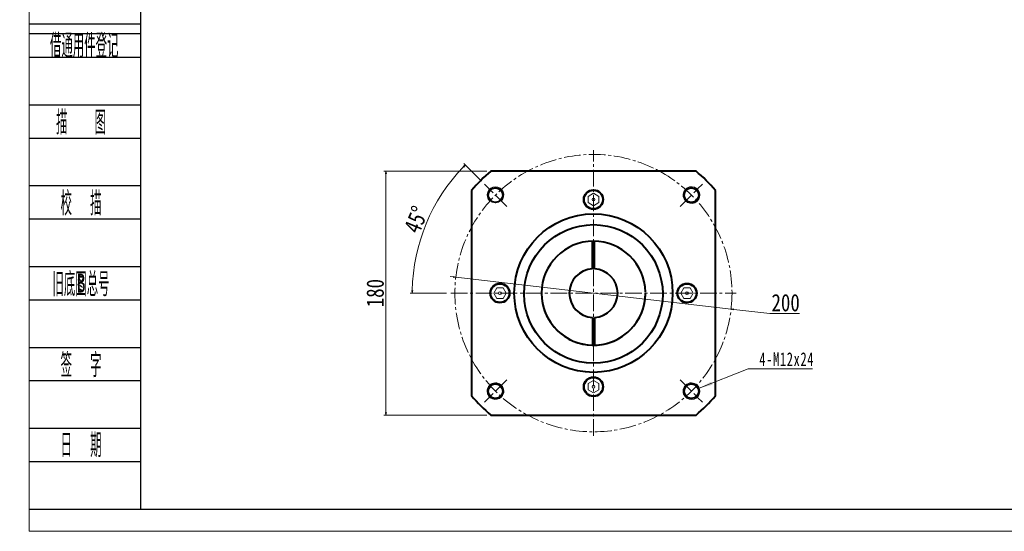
# Model space of a CAD drawing. Header units: millimetres. Extents: x -40 to 1316, y -22 to 932.
# Tile 1 of 9: x -40 to 671, y -22 to 347. Entities that reach past the tile are written whole.
import ezdxf
from ezdxf.enums import TextEntityAlignment as Align

# ---------------------------------------------------------------- set-up
doc = ezdxf.new("R2010")
doc.units = ezdxf.units.MM
doc.linetypes.add('DASHED2', pattern=[9.525, 6.35, -3.175])
doc.linetypes.add('点画线', pattern=[18, 12, -2, 2, -2])
doc.layers.add('2细线层', color=4, linetype='Continuous')
doc.layers.add('6文字层', color=3, linetype='Continuous')
for name, color, linetype, lineweight in [('中心线层', 1, '点画线', 18), ('图框_外框线', 7, 'Continuous', 18), ('尺寸线层', 3, 'Continuous', 18), ('粗实线', 7, 'Continuous', 40), ('粗实线层', 7, 'Continuous', 35), ('细实线', 211, 'Continuous', 18), ('虚线', 61, 'DASHED2', 18)]:
    doc.layers.add(name, color=color, linetype=linetype, lineweight=lineweight)
doc.styles.add('PC_TEXTSTYLE', font='ISOCP.SHX', dxfattribs={"width": 0.707, "bigfont": 'GBCBIG.SHX'})
doc.styles.get("Standard").update_dxf_attribs({"font": 'SimSun.ttf'})
doc.styles.add('宋体', font='SimSun.ttf', dxfattribs={"width": 0.8})
doc.styles.add('标准', font='txt', dxfattribs={"width": 0.667})
doc.dimstyles.new('A水平标注$0', dxfattribs={"dimtxt": 3.5, "dimasz": 2, "dimexe": 1.5, "dimexo": 3, "dimgap": 1.1, "dimtad": 1, "dimtoh": 1, "dimdec": 4, "dimdsep": 46, "dimtxsty": '宋体', "dimblk": 'OPEN', "dimcen": 3, "dimclrd": 3, "dimclre": 3, "dimclrt": 6, "dimadec": 0, "dimazin": 0, "dimtm": 1e-09, "dimtfac": 1, "dimtdec": 4, "dimtix": 1, "dimtmove": 0, "dimatfit": 3, "dimldrblk": 'OPEN', "dimfxl": 0, "dimlwd": 13, "dimlwe": 13, "dimarcsym": 0})

# ---------------------------------------------------------------- blocks, each defined once
blk = doc.blocks.new('_Open')
at = {"color": 0, "linetype": 'ByBlock', "lineweight": -2}
for p, q in [((-1, 0.17), (0, 0)), ((-1, -0.17), (0, 0)), ((0, 0), (-1, 0))]:
    blk.add_line(p, q, dxfattribs=at)
blk = doc.blocks.new('*D40')
at = {"layer": 'Defpoints', "color": 0, "transparency": 16777216}
for p in [(295.82, 228.19), (261.28, 214.87), (314.62, 209.39), (271.51, 149.5), (477.51, 149.5)]:
    blk.add_point(p, dxfattribs=at)
at = {"layer": '尺寸线层', "color": 3, "lineweight": 13, "transparency": 16777216}
for p, q in [((293.7, 230.31), (281, 243.01)), ((268.51, 149.5), (242.26, 149.5))]:
    blk.add_line(p, q, dxfattribs=at)
blk.add_arc((374.51, 149.5), 130.75, 135.87643, 179.12357, dxfattribs=at)
at = {"layer": '尺寸线层', "color": 3, "lineweight": 13, "transparency": 16777216, "xscale": 2, "yscale": 2, "zscale": 2}
for p, rotation in [((282.06, 241.95), 45.43821665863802), ((243.76, 149.5), 269.5617850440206)]:
    blk.add_blockref('_Open', p, dxfattribs=dict(at, rotation=rotation))
at = {"layer": '尺寸线层', "color": 6, "transparency": 16777216, "insert": (246.56, 202.5), "char_height": 12.5, "attachment_point": 5, "rotation": 67.5, "style": '宋体', "bg_fill": 3, "box_fill_scale": 1.1, "bg_fill_color": 256, "bg_fill_true_color": 13158600, "bg_fill_transparency": 0}
blk.add_mtext('45°', dxfattribs=at)
blk = doc.blocks.new('*D9')
at = {"layer": 'Defpoints', "color": 0, "transparency": 16777216}
for p in [(275.17, 160.99), (473.85, 138.01)]:
    blk.add_point(p, dxfattribs=at)
at = {"layer": '尺寸线层', "color": 3, "lineweight": 13, "transparency": 16777216}
for p, q in [((273.19, 161.21), (271.2, 161.44)), ((275.17, 160.99), (473.85, 138.01)), ((501.71, 134.79), (475.84, 137.78)), ((523.21, 134.79), (501.71, 134.79))]:
    blk.add_line(p, q, dxfattribs=at)
at = {"layer": '尺寸线层', "color": 3, "lineweight": 13, "transparency": 16777216, "xscale": 2, "yscale": 2, "zscale": 2}
for p, rotation in [((275.17, 160.99), 353.4038765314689), ((473.85, 138.01), 173.4038765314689)]:
    blk.add_blockref('_Open', p, dxfattribs=dict(at, rotation=rotation))
at = {"layer": '尺寸线层', "color": 6, "transparency": 16777216, "insert": (513.21, 142.54), "char_height": 12.5, "attachment_point": 5, "style": '宋体', "bg_fill": 3, "box_fill_scale": 1.1, "bg_fill_color": 256, "bg_fill_true_color": 13158600, "bg_fill_transparency": 0}
blk.add_mtext('200', dxfattribs=at)
blk = doc.blocks.new('*X8')
at = {"layer": '尺寸线层', "linetype": 'Continuous'}
blk.add_hatch(color=0, dxfattribs=at).paths.add_polyline_path([(-38.54, -14.1), (-29.8, -9.28), (-28.88, -11.58)], flags=0)
at = {"layer": '尺寸线层', "color": 0, "linetype": 'Continuous'}
blk.add_line((-38.54, -14.1), (-3.23, 0), dxfattribs=at)
at = {"layer": '尺寸线层', "color": 0}
for p, q in [((-3.23, 0), (0, 0)), ((0, 0), (43.2, 0)), ((0, 0), (0, 0))]:
    blk.add_line(p, q, dxfattribs=at)
at = {"layer": '尺寸线层', "color": 0, "insert": (4.95, 1.98), "char_height": 9.9, "width": 76.4983, "attachment_point": 7, "line_spacing_factor": 1.15057, "style": '标准'}
blk.add_mtext('\\T1.1;4-M12x24', dxfattribs=at)
blk = doc.blocks.new('*D10')
at = {"layer": 'Defpoints', "color": 0, "transparency": 16777216}
for p in [(300.48, 237.5), (224.76, 61.5), (300.48, 61.5)]:
    blk.add_point(p, dxfattribs=at)
at = {"layer": '尺寸线层', "color": 3, "lineweight": 13, "transparency": 16777216}
for p, q in [((297.48, 237.5), (223.26, 237.5)), ((224.76, 235.5), (224.76, 63.5)), ((297.48, 61.5), (223.26, 61.5))]:
    blk.add_line(p, q, dxfattribs=at)
at = {"layer": '尺寸线层', "color": 3, "lineweight": 13, "transparency": 16777216, "xscale": 2, "yscale": 2, "zscale": 2}
for p, rotation in [((224.76, 237.5), 90), ((224.76, 61.5), 270)]:
    blk.add_blockref('_Open', p, dxfattribs=dict(at, rotation=rotation))
at = {"layer": '尺寸线层', "color": 6, "transparency": 16777216, "insert": (217.01, 149.5), "char_height": 12.5, "attachment_point": 5, "rotation": 90, "style": '宋体', "bg_fill": 3, "box_fill_scale": 1.1, "bg_fill_color": 256, "bg_fill_true_color": 13158600, "bg_fill_transparency": 0}
blk.add_mtext('180', dxfattribs=at)

msp = doc.modelspace()

# ---------------------------------------------------------------- linework, layer by layer
at = {"color": 0, "lineweight": 20}
msp.add_circle((374.51187, 81.99823), 1.02092, dxfattribs=at)
at = {"layer": '2细线层'}
for p, q in [((-32.75554, 343.59996), (47.53259, 343.59996)), ((-32.75554, 336.74113), (47.53259, 336.74113)), ((-32.75554, 319.59405), (47.53259, 319.59405)), ((-32.75554, 285.29989), (47.53259, 285.29989)), ((-32.75554, 261.29398), (47.53259, 261.29398)), ((-32.75554, 226.99982), (47.53259, 226.99982)), ((-32.75554, 202.99391), (47.53259, 202.99391)), ((-32.75554, 168.69975), (47.53259, 168.69975)), ((-32.75554, 144.69384), (47.53259, 144.69384)), ((-32.75554, 110.39968), (47.53259, 110.39968)), ((-32.75554, 86.39377), (47.53259, 86.39377)), ((-32.75554, 52.09961), (47.53259, 52.09961)), ((-32.75554, 28.0937), (47.53259, 28.0937)), ((-32.75554, -6.20046), (47.53259, -6.20046))]:
    msp.add_line(p, q, dxfattribs=at)
at = {"layer": '中心线层'}
for p, q in [((312.05416, 211.95594), (295.82359, 228.18651)), ((436.96958, 211.95594), (453.20015, 228.18651)), ((312.05416, 87.04052), (295.82359, 70.80995)), ((436.96958, 87.04052), (453.20015, 70.80995))]:
    msp.add_line(p, q, dxfattribs=at)
msp.add_circle((374.51187, 149.49823), 100, dxfattribs=at)
at = {"layer": '粗实线', "color": 0, "lineweight": 40}
msp.add_line((300.47809, 61.49823), (448.54564, 61.49823), dxfattribs=at)
for centre, radius in [((374.51187, 81.99823), 7), ((374.51187, 81.99823), 6.75), ((303.80119, 78.78755), 5.25), ((445.22255, 78.78755), 5.25)]:
    msp.add_circle(centre, radius, dxfattribs=at)
for start, end in [(220.07366401, 229.92633599), (310.07366401, 319.92633599)]:
    msp.add_arc((374.51187, 149.49823), 115, start, end, dxfattribs=at)
at = {"layer": '粗实线层'}
for centre in [(303.80119, 220.20891), (445.22255, 220.20891), (303.80119, 78.78755), (445.22255, 78.78755)]:
    msp.add_circle(centre, 5.25, dxfattribs=at)
at = {"layer": '粗实线层', "lineweight": 18}
for centre, start, end in [((303.80119, 220.20891), 315, 226.71913132), ((445.22255, 220.20891), 225, 136.71913132), ((303.80119, 78.78755), 45, 316.71913132), ((445.22255, 78.78755), 135, 46.71913132)]:
    msp.add_arc(centre, 6, start, end, dxfattribs=at)
at = {"layer": '细实线', "color": 0}
for centre, start, end in [((303.80119, 78.78755), 316.71913132, 225), ((445.22255, 78.78755), 315, 223.28086868)]:
    msp.add_arc(centre, 6, start, end, dxfattribs=at)
at = {"layer": '虚线', "color": 0}
msp.add_lwpolyline([(374.51187, 77.49823), (378.40898, 79.74823), (378.40898, 84.24823), (374.51187, 86.49823), (370.61475, 84.24823), (370.61475, 79.74823)], close=True, dxfattribs=at)

# ---------------------------------------------------------------- block references
at = {"layer": '尺寸线层'}
msp.add_blockref('*X8', (489.30551, 94.95772), dxfattribs=at)

# ---------------------------------------------------------------- texts
at = {"layer": '6文字层', "color": 3, "style": 'PC_TEXTSTYLE'}
for s, width, p in [('借通用件登记', 0.667, (6.95314, 328.62227)), ('描   图', 0.6667, (4.66489, 273.29693)), ('校  描', 0.667, (4.66489, 214.99686)), ('旧底图总号', 0.667, (4.66489, 156.6968)), ('签  字', 0.667, (4.66489, 98.39673)), ('日  期', 0.667, (4.68627, 40.43893))]:
    msp.add_text(s, height=17.147079, dxfattribs=dict(at, width=width)).set_placement(p, align=Align.MIDDLE)
at = {"layer": '6文字层', "width": 0.707}
msp.add_text('B', height=13.71766, dxfattribs=at).set_placement((4.66489, 156.6968), align=Align.MIDDLE)

# ---------------------------------------------------------------- next in the draw order: dimensions: what is measured, and where the dimension line sits
at = {"layer": '尺寸线层'}
dim = msp.add_angular_dim_2l(base=(261.27958, 214.87292), line1=((295.82359, 228.18651), (314.61928, 209.39082)), line2=((271.51187, 149.49823), (477.51187, 149.49823)), dimstyle='A水平标注$0', override={"dimtxt": 12.5, "dimgap": 1.5, "dimdec": 1, "dimpost": '<>', "dimblk": 'Open', "dimtvp": 0.1, "dimtfill": 1, "dimtfillclr": 256}, dxfattribs=at)
dim.commit()
dim.dimension.update_dxf_attribs({"geometry": '*D40', "text_midpoint": (246.55512, 202.49965)})

# ---------------------------------------------------------------- next in the draw order: linework, layer by layer
at = {"layer": '粗实线', "color": 0, "lineweight": 40}
for p, q in [((448.54564, 237.49823), (300.47809, 237.49823)), ((373.76187, 166.98215), (373.76187, 186.99088)), ((375.26187, 166.98215), (375.26187, 186.99088))]:
    msp.add_line(p, q, dxfattribs=at)
at = {"layer": '粗实线', "color": 0, "lineweight": 0}
msp.add_lwpolyline([(374.51187, 221.49823), (370.61475, 219.24823), (370.61475, 214.74823), (374.51187, 212.49823), (378.40898, 214.74823), (378.40898, 219.24823)], close=True, dxfattribs=at)
at = {"layer": '粗实线', "color": 0, "lineweight": 40}
for centre, radius in [((303.80119, 220.20891), 5.25), ((374.51187, 216.99823), 7), ((374.51187, 216.99823), 6.75), ((445.22255, 220.20891), 5.25)]:
    msp.add_circle(centre, radius, dxfattribs=at)
at = {"layer": '粗实线', "color": 0, "lineweight": 0}
msp.add_circle((374.51187, 216.99823), 1.02092, dxfattribs=at)
at = {"layer": '粗实线', "color": 0, "lineweight": 40}
for start, end in [(130.07366401, 139.92633599), (40.07366401, 49.92633599)]:
    msp.add_arc((374.51187, 149.49823), 115, start, end, dxfattribs=at)
at = {"layer": '细实线', "color": 0}
for centre, start, end in [((303.80119, 220.20891), 315, 226.71913132), ((445.22255, 220.20891), 313.28086868, 225)]:
    msp.add_arc(centre, 6, start, end, dxfattribs=at)

# ---------------------------------------------------------------- next in the draw order: dimensions: what is measured, and where the dimension line sits
at = {"layer": '尺寸线层'}
dim = msp.add_diameter_dim_2p(p1=(275.17381, 160.98523), p2=(473.84992, 138.01124), dimstyle='A水平标注$0', override={"dimtxt": 12.5, "dimgap": 1.5, "dimdec": 1, "dimpost": '<>', "dimblk": 'Open', "dimtvp": 0.1, "dimtfill": 1, "dimtfillclr": 256}, dxfattribs=at)
dim.commit()
dim.dimension.update_dxf_attribs({"geometry": '*D9', "text_midpoint": (501.70586, 134.79011), "dimtype": 163})

# ---------------------------------------------------------------- next in the draw order: linework, layer by layer
at = {"layer": '中心线层'}
for p, q in [((374.51187, 46.49823), (374.51187, 252.49823)), ((271.51187, 149.49823), (477.51187, 149.49823))]:
    msp.add_line(p, q, dxfattribs=at)
at = {"layer": '粗实线', "color": 0, "lineweight": 40}
for p, q in [((286.51187, 223.53201), (286.51187, 75.46446)), ((462.51187, 75.46446), (462.51187, 223.53201)), ((373.76187, 132.01431), (373.76187, 112.00559)), ((375.26187, 132.01431), (375.26187, 112.00559))]:
    msp.add_line(p, q, dxfattribs=at)
at = {"layer": '粗实线', "color": 0, "lineweight": 0}
for points in [[(302.51187, 149.49823), (304.76187, 145.60112), (309.26187, 145.60112), (311.51187, 149.49823), (309.26187, 153.39535), (304.76187, 153.39535)], [(446.51187, 149.49823), (444.26187, 153.39535), (439.76187, 153.39535), (437.51187, 149.49823), (439.76187, 145.60112), (444.26187, 145.60112)]]:
    msp.add_lwpolyline(points, close=True, dxfattribs=at)
at = {"layer": '粗实线', "color": 0, "lineweight": 40}
for centre, radius in [((374.51187, 149.49823), 57.15), ((374.51187, 148.87323), 49.99898), ((307.01187, 149.49823), 7), ((442.01187, 149.49823), 7), ((307.01187, 149.49823), 6.75), ((442.01187, 149.49823), 6.75)]:
    msp.add_circle(centre, radius, dxfattribs=at)
at = {"layer": '粗实线', "color": 0, "lineweight": 0}
for centre in [(307.01187, 149.49823), (442.01187, 149.49823)]:
    msp.add_circle(centre, 1.02092, dxfattribs=at)
at = {"layer": '粗实线', "color": 0, "lineweight": 40}
for radius, start, end in [(37.50015, 90, 0), (37.50015, 1.14598753, 90), (17.5, 92.45628572, 180), (17.5, 272.45628572, 87.54371428), (17.5, 180, 267.54371428), (37.50015, 189.0384367, 358.85401247)]:
    msp.add_arc((374.51187, 149.49823), radius, start, end, dxfattribs=at)

# ---------------------------------------------------------------- next in the draw order: dimensions: what is measured, and where the dimension line sits
at = {"layer": '尺寸线层'}
dim = msp.add_linear_dim(base=(224.76404, 61.49823), p1=(300.47809, 237.49823), p2=(300.47809, 61.49823), angle=270, text='180', dimstyle='A水平标注$0', override={"dimtxt": 12.5, "dimgap": 1.5, "dimdec": 1, "dimpost": '<>', "dimblk": 'Open', "dimtvp": 0.1, "dimtfill": 1, "dimtfillclr": 256}, dxfattribs=at)
dim.commit()
dim.dimension.update_dxf_attribs({"geometry": '*D10', "text_midpoint": (217.01404, 149.49823)})

# ---------------------------------------------------------------- next in the draw order: linework, layer by layer
at = {"layer": '图框_外框线', "color": 3}
msp.add_lwpolyline([(-32.77564, -22.2621), (1316.40253, -22.2621), (1316.40253, 931.7996), (-32.77564, 931.7996)], close=True, dxfattribs=at)
at = {"layer": '图框_外框线', "color": 3, "lineweight": 25}
msp.add_lwpolyline([(47.53259, -6.20046), (1300.34089, -6.20046), (1300.34089, 915.73796), (47.53259, 915.73796)], close=True, dxfattribs=at)

doc.saveas('drawing.dxf')
